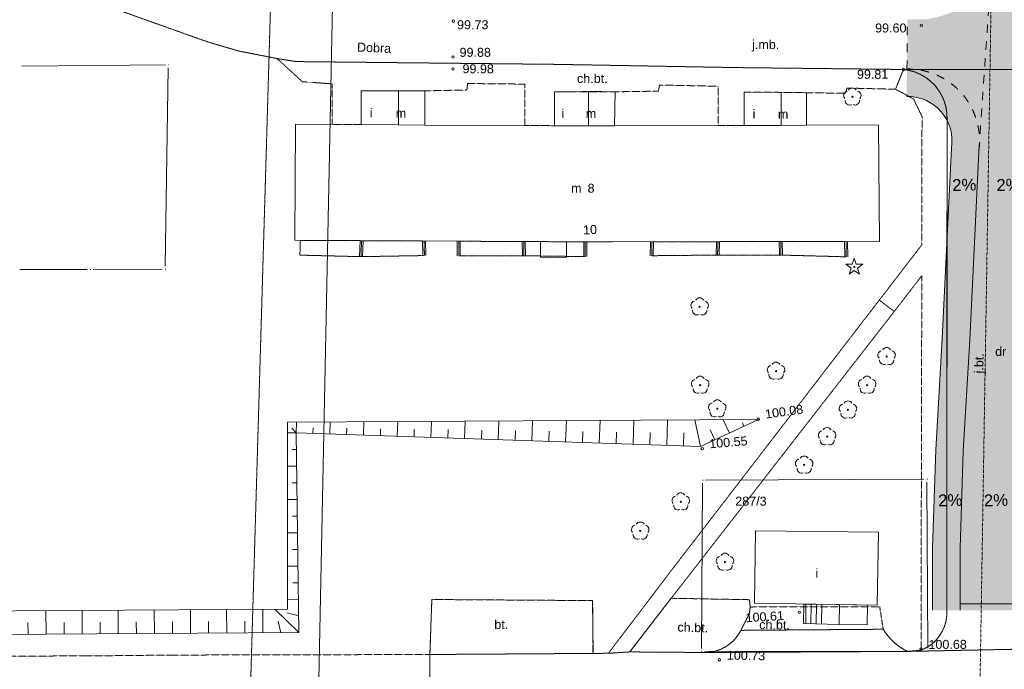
# Model space of a CAD drawing. Header units: millimetres. Extents: x 7098408 to 7789344, y 5351952 to 5979042.
# Tile 12 of 33: x 7412825 to 7495146, y 5730366 to 5784657. Entities that reach past the tile are written whole.
import ezdxf

# ---------------------------------------------------------------- set-up
doc = ezdxf.new("R2010")
doc.units = ezdxf.units.MM
doc.header["$MEASUREMENT"] = 0
for name, pattern in [('4002', [2, 1, -1]), ('4003', [3, 2, -1]), ('4004', [4, 3, -1]), ('Przerywana krótka', [1411.111111, 705.555556, -705.555556])]:
    doc.linetypes.add(name, pattern=pattern)
for name, color, linetype, lineweight, true_color in [('Budynki_Nr_pióra__102', 7, 'Continuous', 5, 0xcccccc), ('Drogi_Nr_pióra__102', 7, 'Continuous', 5, 0xcccccc), ('Dzialki_Nr_pióra__102', 7, 'Continuous', 5, 0xcccccc), ('Elementy_budynkow_Nr_pióra__102', 7, 'Continuous', 5, 0xcccccc), ('Ewidencja_drog_Nr_pióra__102', 7, 'Continuous', 5, 0xcccccc), ('Nowe_Wypełnienia PZT_Nr_pióra__102', 7, 'Continuous', 5, 0xcccccc), ('Nowe_Wypełnienia PZT_Nr_pióra__117', 7, 'Continuous', 15, 0xfffa8c), ('Nowe_Wypełnienia PZT_Nr_pióra__99', 7, 'Continuous', 0, 0xaad2ff), ('Roslinnosc_Nr_pióra__102', 7, 'Continuous', 5, 0xcccccc), ('Rzezba_Nr_pióra__102', 7, 'Continuous', 5, 0xcccccc), ('SYSTEM_Nr_pióra__102', 7, 'Continuous', 5, 0xcccccc), ('Uzytki_Nr_pióra__102', 7, 'Continuous', 5, 0xcccccc)]:
    doc.layers.add(name, color=color, linetype=linetype, lineweight=lineweight, true_color=true_color)
for name, color, linetype, lineweight in [('Nowe_Droga projektowana_Nr_pióra__7', 7, 'Continuous', 13), ('Nowe_Wymiarowanie PZT_Nr_pióra__1', 7, 'Continuous', 13), ('Nowe_Wypełnienia PZT_Nr_pióra__1', 7, 'Continuous', 13), ('Nowe_Wypełnienia PZT_Nr_pióra__60', 230, 'Continuous', 13)]:
    doc.layers.add(name, color=color, linetype=linetype, lineweight=lineweight)
doc.styles.add('STYL_AUTOMATYCZNY_1', font='arial.ttf')
doc.styles.add('STYL_AUTOMATYCZNY_2', font='arial.ttf')

msp = doc.modelspace()

# ---------------------------------------------------------------- hatches: boundary and pattern name
at = {"layer": 'Nowe_Wypełnienia PZT_Nr_pióra__1', "linetype": 'Continuous', "lineweight": 13}
for points in [[(7490499.09, 5769262.98), (7492796.45, 5769152.82), (7490533.26, 5769975.65)], [(7492796.45, 5769152.82), (7497790.71, 5768913.34), (7492830.62, 5769865.49)], [(7489222.57, 5742807.29), (7491523.73, 5742807.29), (7489246.64, 5743566.14)], [(7491523.73, 5742807.29), (7496288.18, 5742772.58), (7491547.79, 5743566.14)]]:
    msp.add_hatch(color=7, dxfattribs=at).paths.add_polyline_path(points)
at = {"layer": 'Nowe_Wypełnienia PZT_Nr_pióra__102', "linetype": 'Continuous', "lineweight": 0, "true_color": 0x333333}
msp.add_hatch(color=250, dxfattribs=at).paths.add_polyline_path([(7491450.47, 5735304.29), (7491450.47, 5735844.25), (7495907.14, 5735844.25), (7495907.14, 5735304.29)])
at = {"layer": 'Nowe_Wypełnienia PZT_Nr_pióra__117', "linetype": 'Continuous', "lineweight": 0, "true_color": 0x3f3e23}
msp.add_hatch(color=49, dxfattribs=at).paths.add_polyline_path([(7486986.14, 5778341.77), (7487178.8, 5778237.86, -0.272157), (7490357.06, 5776247.3, -0.16358059), (7490722.3, 5773917.86), (7490353.91, 5766235.45), (7489960.09, 5758022.68), (7489409.68, 5748708.2), (7489150.47, 5740533.13), (7489150.47, 5735304.29), (7490344.19, 5735304.29), (7491450.47, 5735304.29), (7491450.47, 5740496.67), (7491707.53, 5748603.9), (7492256.84, 5757899.76), (7493010.58, 5773618.41), (7493074.86, 5774539.32, 0.37910492), (7487801.1, 5780495.2), (7487005.34, 5780495.86), (7487004.94, 5780450.09)])
at = {"layer": 'Nowe_Wypełnienia PZT_Nr_pióra__60', "linetype": 'Continuous', "lineweight": 0, "true_color": 0x3f0020}
msp.add_hatch(color=238, dxfattribs=at).paths.add_polyline_path([(7487005.73, 5780538.92, -0.03322731), (7487801.1, 5780495.2, -0.37910492), (7493074.86, 5774539.32), (7493490.26, 5780490.5), (7494044.54, 5788431.28), (7494087.46, 5789046.12), (7494097.7, 5789677.03, -0.18425565), (7491898.13, 5786009.06, -0.04545255), (7490984.78, 5785416.71), (7490806.44, 5785301.04), (7490656.58, 5785256.52, -0.06750891), (7489110.52, 5784797.14), (7488714.73, 5784679.53), (7487042.78, 5784694.7)])
at = {"layer": 'Nowe_Wypełnienia PZT_Nr_pióra__99', "linetype": 'Continuous', "lineweight": 0, "true_color": 0x2a343f}
msp.add_hatch(color=159, dxfattribs=at).paths.add_polyline_path([(7507513.92, 5802146.24), (7506475.51, 5802130.65, 0.42687488), (7499627.89, 5796614.24), (7497980.82, 5772878.05), (7497249.13, 5757619.16, 0.16888127), (7498386.42, 5753372.15), (7503950.47, 5747804.29), (7503950.47, 5735844.25), (7491450.47, 5735844.25), (7491450.47, 5740496.67), (7491707.53, 5748603.9), (7492256.84, 5757899.76), (7493010.58, 5773618.41), (7494463.24, 5794429.7), (7494471.2, 5815519.59), (7494471.2, 5826669.73), (7499471.2, 5834494.94), (7499471.2, 5823560.7), (7499471.2, 5812960.7), (7499471.2, 5812564.65, 0.41851999), (7506201.95, 5807143.6), (7507519.89, 5807146.24), (7556981.14, 5807094.92, 0.05382992), (7558361.62, 5807340.95), (7562741.96, 5808642.51), (7575169.49, 5808761.37), (7575169.49, 5796258.48), (7562751.2, 5796322.56), (7558543.29, 5800346.89, 0.18578386), (7554930.59, 5802089.66)])

# ---------------------------------------------------------------- linework, layer by layer
at = {"layer": 'Budynki_Nr_pióra__102', "color": 254, "linetype": 'Continuous', "lineweight": 5, "true_color": 0xcccccc, "flags": 128}
for points in [[(7444504.47, 5778708.64), (7446695.27, 5778708.64), (7446696.27, 5775847.29), (7457534.16, 5775798.25), (7457533.16, 5778640.58), (7459274.59, 5778640.58), (7460375.49, 5778691.62), (7462607.32, 5778631.57), (7462557.28, 5775799.25), (7473405.17, 5775821.27), (7473405.17, 5778613.56), (7476486.7, 5778583.53), (7478618.45, 5778553.51), (7478618.45, 5775852.29), (7484623.37, 5775883.32), (7484704.44, 5766125.32), (7462389.14, 5766092.29), (7459096.44, 5766092.29), (7435830.36, 5766218.4), (7435878.4, 5775925.35), (7441371.91, 5775896.33), (7441381.91, 5778718.65)], [(7484628.38, 5741828.4), (7484519.29, 5735723.39), (7474251.87, 5735882.52), (7474330.93, 5741936.48)]]:
    msp.add_lwpolyline(points, close=True, dxfattribs=at)
at = {"layer": 'Budynki_Nr_pióra__102', "color": 254, "linetype": '4003', "lineweight": 5, "true_color": 0xcccccc, "flags": 128}
for points in [[(7436288.74, 5766215.39), (7441404.93, 5766188.37), (7441367.9, 5764852.27), (7436252.71, 5764979.38)], [(7441404.93, 5766188.37), (7446630.22, 5766160.35), (7446667.25, 5764945.35), (7441367.9, 5764852.27)], [(7449535.6, 5766143.33), (7454963.05, 5766114.31), (7454981.06, 5764928.34), (7449535.6, 5764927.34)], [(7454963.05, 5766114.31), (7460115.27, 5766092.29), (7460115.27, 5764855.28), (7454981.06, 5764928.34)], [(7465687.84, 5766097.3), (7471206.37, 5766105.3), (7471169.34, 5764985.38), (7465669.83, 5764930.34)], [(7471206.37, 5766105.3), (7476449.67, 5766113.31), (7476467.68, 5764985.38), (7471169.34, 5764985.38)], [(7476449.67, 5766113.31), (7481913.15, 5766121.32), (7481931.16, 5764840.27), (7476467.68, 5764985.38)]]:
    msp.add_lwpolyline(points, close=True, dxfattribs=at)
at = {"layer": 'Drogi_Nr_pióra__102', "color": 254, "linetype": '4003', "lineweight": 5, "true_color": 0xcccccc}
for p, q in [((7428577.41, 5782787.98), (7414326.73, 5787862.14)), ((7431165.54, 5782032.36), (7428577.41, 5782787.98)), ((7434348.15, 5781408.85), (7431165.54, 5782032.36)), ((7435957.47, 5781155.64), (7434348.15, 5781408.85)), ((7457567.19, 5780925.45), (7435957.47, 5781155.64)), ((7472868.73, 5780652.23), (7457567.19, 5780925.45)), ((7486614.01, 5780497.23), (7472868.73, 5780652.23)), ((7496401.03, 5780488.1), (7486714.09, 5780496.1)), ((7487207.49, 5780418.04), (7486714.09, 5780496.1)), ((7486714.09, 5780496.1), (7496401.03, 5780488.1)), ((7487687.88, 5780278.92), (7487207.49, 5780418.04)), ((7488147.26, 5780080.76), (7487687.88, 5780278.92)), ((7488578.61, 5779828.56), (7488147.26, 5780080.76)), ((7488975.94, 5779523.31), (7488578.61, 5779828.56)), ((7489331.23, 5779172.02), (7488975.94, 5779523.31)), ((7489705.54, 5778685.62), (7489331.23, 5779172.02)), ((7489951.74, 5778250.26), (7489705.54, 5778685.62)), ((7490143.9, 5777787.88), (7489951.74, 5778250.26)), ((7490276.01, 5777305.49), (7490143.9, 5777787.88)), ((7490348.07, 5776811.08), (7490276.01, 5777305.49)), ((7490357.07, 5776293.66), (7490348.07, 5776811.08)), ((7490344.06, 5734913.73), (7490357.07, 5776293.66)), ((7490277.01, 5734418.32), (7490344.06, 5734913.73)), ((7473121.94, 5733620.66), (7485020.7, 5733712.74)), ((7485020.7, 5733712.74), (7485302.93, 5733299.4)), ((7489928.72, 5733483.55), (7490137.89, 5733937.93)), ((7490137.89, 5733937.93), (7490277.01, 5734418.32)), ((7472498.43, 5732756.96), (7472824.7, 5733136.27)), ((7472824.7, 5733136.27), (7473090.91, 5733559.61)), ((7473090.91, 5733559.61), (7473121.94, 5733620.66)), ((7485302.93, 5733299.4), (7485611.18, 5732932.1)), ((7485611.18, 5732932.1), (7485969.48, 5732583.81)), ((7489416.3, 5732785.98), (7489733.56, 5733172.3)), ((7489733.56, 5733172.3), (7489928.72, 5733483.55)), ((7470883.1, 5731849.21), (7471359.5, 5732001.34)), ((7471359.5, 5732001.34), (7471807.86, 5732222.52)), ((7471807.86, 5732222.52), (7472121.12, 5732429.69)), ((7472121.12, 5732429.69), (7472498.43, 5732756.96)), ((7485969.48, 5732583.81), (7486361.8, 5732272.56)), ((7486361.8, 5732272.56), (7486783.14, 5732003.34)), ((7486783.14, 5732003.34), (7487052.36, 5731861.22)), ((7487052.36, 5731861.22), (7498169.48, 5732083.4)), ((7498169.48, 5732083.4), (7487052.36, 5731861.22)), ((7488173.28, 5731961.3), (7488628.66, 5732174.48)), ((7488628.66, 5732174.48), (7489045, 5732450.71)), ((7489045, 5732450.71), (7489416.3, 5732785.98)), ((7447120.62, 5731602.01), (7462042.86, 5731703.09)), ((7447120.62, 5729087.95), (7447120.62, 5731602.01)), ((7462042.86, 5731703.09), (7463825.32, 5731818.19)), ((7463825.32, 5731818.19), (7470389.7, 5731769.15)), ((7487052.36, 5731861.22), (7470389.7, 5731769.15)), ((7470389.7, 5731769.15), (7487052.36, 5731861.22)), ((7470389.7, 5731769.15), (7470883.1, 5731849.21)), ((7487052.36, 5731861.22), (7488173.28, 5731961.3))]:
    msp.add_line(p, q, dxfattribs=at)
at = {"layer": 'Drogi_Nr_pióra__102', "color": 254, "linetype": '4004', "lineweight": 5, "true_color": 0xcccccc}
for p, q in [((7436447.87, 5779475.27), (7434348.15, 5781408.85)), ((7434348.15, 5781408.85), (7435957.47, 5781155.64)), ((7435957.47, 5781155.64), (7457567.19, 5780925.45)), ((7457567.19, 5780925.45), (7472868.73, 5780652.23)), ((7472868.73, 5780652.23), (7486714.09, 5780496.1)), ((7486714.09, 5780496.1), (7486053.54, 5778844.75)), ((7486053.54, 5778844.75), (7486714.09, 5780496.1)), ((7486714.09, 5780496.1), (7487207.49, 5780418.04)), ((7487207.49, 5780418.04), (7487687.88, 5780278.92)), ((7487687.88, 5780278.92), (7488147.26, 5780080.76)), ((7488147.26, 5780080.76), (7488578.61, 5779828.56)), ((7488578.61, 5779828.56), (7488975.94, 5779523.31)), ((7438939.91, 5779296.12), (7436447.87, 5779475.27)), ((7438940.91, 5775909.34), (7438939.91, 5779296.12)), ((7450268.2, 5779323.14), (7450216.16, 5778783.7)), ((7455071.14, 5779273.1), (7450268.2, 5779323.14)), ((7455072.14, 5775809.26), (7455071.14, 5779273.1)), ((7466321.36, 5779197.04), (7466218.28, 5778683.62)), ((7471228.39, 5779094.95), (7466321.36, 5779197.04)), ((7471228.39, 5775816.27), (7471228.39, 5779094.95)), ((7481991.21, 5778942.83), (7481862.11, 5778506.47)), ((7486053.54, 5778844.75), (7481991.21, 5778942.83)), ((7488975.94, 5779523.31), (7489331.23, 5779172.02)), ((7489331.23, 5779172.02), (7489705.54, 5778685.62)), ((7441381.91, 5778718.65), (7441371.91, 5775896.33)), ((7446695.27, 5778708.64), (7441381.91, 5778718.65)), ((7450216.16, 5778783.7), (7446695.27, 5778708.64)), ((7462607.32, 5778631.57), (7457533.16, 5778640.58)), ((7457533.16, 5778640.58), (7457534.16, 5775798.25)), ((7466218.28, 5778683.62), (7462607.32, 5778631.57)), ((7476486.7, 5778583.53), (7473405.17, 5778613.56)), ((7473405.17, 5778613.56), (7473405.17, 5775821.27)), ((7478618.45, 5778553.51), (7476486.7, 5778583.53)), ((7481862.11, 5778506.47), (7478618.45, 5778553.51)), ((7487554.78, 5778035.08), (7486053.54, 5778844.75)), ((7489705.54, 5778685.62), (7489951.74, 5778250.26)), ((7489951.74, 5778250.26), (7490143.9, 5777787.88)), ((7488265.36, 5776563.88), (7487554.78, 5778035.08)), ((7490143.9, 5777787.88), (7490276.01, 5777305.49)), ((7490276.01, 5777305.49), (7490348.07, 5776811.08)), ((7488257.35, 5765846.09), (7488265.36, 5776563.88)), ((7490348.07, 5776811.08), (7490357.07, 5776293.66)), ((7441371.91, 5775896.33), (7438940.91, 5775909.34)), ((7457534.16, 5775798.25), (7455072.14, 5775809.26)), ((7473405.17, 5775821.27), (7471228.39, 5775816.27)), ((7490357.07, 5776293.66), (7490344.06, 5734913.73)), ((7484695.43, 5761222.3), (7488257.35, 5765846.09)), ((7488247.34, 5763263.97), (7485946.46, 5760271.52)), ((7488182.29, 5732051.38), (7488247.34, 5763263.97)), ((7467678.48, 5739110.17), (7484695.43, 5761222.3)), ((7485946.46, 5760271.52), (7484695.43, 5761222.3)), ((7484695.43, 5761222.3), (7485946.46, 5760271.52)), ((7485946.46, 5760271.52), (7480047.62, 5752697.31)), ((7480047.62, 5752697.31), (7467297.16, 5736301.86)), ((7462042.86, 5731703.09), (7467678.48, 5739110.17)), ((7463825.32, 5731818.19), (7467297.16, 5736301.86)), ((7467297.16, 5736301.86), (7463825.32, 5731818.19)), ((7467297.16, 5736301.86), (7473841.53, 5736182.77)), ((7473841.53, 5736182.77), (7473901.58, 5735572.27)), ((7473901.58, 5735572.27), (7473832.52, 5735021.81)), ((7473832.52, 5735021.81), (7473901.58, 5735572.27)), ((7473901.58, 5735572.27), (7484729.46, 5735593.28)), ((7484729.46, 5735593.28), (7485020.7, 5733712.74)), ((7473832.52, 5735021.81), (7473121.94, 5733620.66)), ((7473121.94, 5733620.66), (7473832.52, 5735021.81)), ((7490344.06, 5734913.73), (7490277.01, 5734418.32)), ((7485020.7, 5733712.74), (7473121.94, 5733620.66)), ((7490137.89, 5733937.93), (7489928.72, 5733483.55)), ((7490277.01, 5734418.32), (7490137.89, 5733937.93)), ((7472824.7, 5733136.27), (7472498.43, 5732756.96)), ((7473090.91, 5733559.61), (7472824.7, 5733136.27)), ((7473121.94, 5733620.66), (7473090.91, 5733559.61)), ((7489733.56, 5733172.3), (7489416.3, 5732785.98)), ((7489928.72, 5733483.55), (7489733.56, 5733172.3)), ((7471359.5, 5732001.34), (7470883.1, 5731849.21)), ((7471807.86, 5732222.52), (7471359.5, 5732001.34)), ((7472121.12, 5732429.69), (7471807.86, 5732222.52)), ((7472498.43, 5732756.96), (7472121.12, 5732429.69)), ((7488628.66, 5732174.48), (7488173.28, 5731961.3)), ((7488173.28, 5731961.3), (7488182.29, 5732051.38)), ((7489045, 5732450.71), (7488628.66, 5732174.48)), ((7489416.3, 5732785.98), (7489045, 5732450.71)), ((7392544.87, 5731446.88), (7418202.91, 5731480.91)), ((7418202.91, 5731480.91), (7425596.97, 5731554.97)), ((7425596.97, 5731554.97), (7447120.62, 5731602.01)), ((7447120.62, 5731602.01), (7447120.62, 5729087.95)), ((7463825.32, 5731818.19), (7462042.86, 5731703.09)), ((7470389.7, 5731769.15), (7463825.32, 5731818.19)), ((7470883.1, 5731849.21), (7470389.7, 5731769.15))]:
    msp.add_line(p, q, dxfattribs=at)
at = {"layer": 'Drogi_Nr_pióra__102', "color": 254, "linetype": 'Continuous', "lineweight": 5, "true_color": 0xcccccc}
for p, q in [((7457567.19, 5780925.45), (7435957.47, 5781155.64)), ((7472868.73, 5780652.23), (7457567.19, 5780925.45)), ((7472868.73, 5780652.23), (7486714.09, 5780496.1)), ((7486614.01, 5780497.23), (7472868.73, 5780652.23)), ((7487207.49, 5780418.04), (7486714.09, 5780496.1)), ((7487687.88, 5780278.92), (7487207.49, 5780418.04)), ((7488147.26, 5780080.76), (7487687.88, 5780278.92)), ((7488578.61, 5779828.56), (7488147.26, 5780080.76)), ((7488975.94, 5779523.31), (7488578.61, 5779828.56)), ((7489331.23, 5779172.02), (7488975.94, 5779523.31)), ((7489705.54, 5778685.62), (7489331.23, 5779172.02)), ((7489951.74, 5778250.26), (7489705.54, 5778685.62)), ((7490143.9, 5777787.88), (7489951.74, 5778250.26)), ((7490276.01, 5777305.49), (7490143.9, 5777787.88)), ((7490348.07, 5776811.08), (7490276.01, 5777305.49)), ((7490357.07, 5776293.66), (7490348.07, 5776811.08)), ((7490344.06, 5734913.73), (7490357.07, 5776293.66)), ((7447120.62, 5731602.01), (7447284.75, 5736198.78)), ((7447284.75, 5736198.78), (7460727.78, 5736108.71)), ((7460727.78, 5736108.71), (7460758.8, 5731694.09)), ((7463825.32, 5731818.19), (7467297.16, 5736301.86)), ((7467297.16, 5736301.86), (7473841.53, 5736182.77)), ((7473841.53, 5736182.77), (7473901.58, 5735572.27)), ((7473901.58, 5735572.27), (7473832.52, 5735021.81)), ((7473832.52, 5735021.81), (7473121.94, 5733620.66)), ((7490277.01, 5734418.32), (7490344.06, 5734913.73)), ((7485020.7, 5733712.74), (7485302.93, 5733299.4)), ((7489928.72, 5733483.55), (7490137.89, 5733937.93)), ((7490137.89, 5733937.93), (7490277.01, 5734418.32)), ((7472824.7, 5733136.27), (7472498.43, 5732756.96)), ((7473090.91, 5733559.61), (7472824.7, 5733136.27)), ((7473121.94, 5733620.66), (7473090.91, 5733559.61)), ((7485302.93, 5733299.4), (7485611.18, 5732932.1)), ((7485611.18, 5732932.1), (7485969.48, 5732583.81)), ((7489416.3, 5732785.98), (7489733.56, 5733172.3)), ((7489733.56, 5733172.3), (7489928.72, 5733483.55)), ((7471359.5, 5732001.34), (7470883.1, 5731849.21)), ((7471807.86, 5732222.52), (7471359.5, 5732001.34)), ((7472121.12, 5732429.69), (7471807.86, 5732222.52)), ((7472498.43, 5732756.96), (7472121.12, 5732429.69)), ((7485969.48, 5732583.81), (7486361.8, 5732272.56)), ((7486361.8, 5732272.56), (7486783.14, 5732003.34)), ((7486783.14, 5732003.34), (7487052.36, 5731861.22)), ((7488173.28, 5731961.3), (7488628.66, 5732174.48)), ((7488628.66, 5732174.48), (7489045, 5732450.71)), ((7489045, 5732450.71), (7489416.3, 5732785.98)), ((7460758.8, 5731694.09), (7447120.62, 5731602.01)), ((7447120.62, 5729087.95), (7447120.62, 5731602.01)), ((7460758.8, 5731694.09), (7462042.86, 5731703.09)), ((7462042.86, 5731703.09), (7463825.32, 5731818.19)), ((7463825.32, 5731818.19), (7470389.7, 5731769.15)), ((7470389.7, 5731769.15), (7463825.32, 5731818.19)), ((7470883.1, 5731849.21), (7470389.7, 5731769.15)), ((7487052.36, 5731861.22), (7488173.28, 5731961.3))]:
    msp.add_line(p, q, dxfattribs=at)
at = {"layer": 'Dzialki_Nr_pióra__102', "color": 254, "linetype": 'Continuous', "lineweight": 5, "true_color": 0xcccccc}
for p, q in [((7425005.48, 5780887.42), (7413015.65, 5780781.34)), ((7424989.47, 5764065.63), (7425251.69, 5780639.22)), ((7412835.51, 5763766.38), (7418480.13, 5763784.4)), ((7418980.54, 5763786.4), (7424735.26, 5763814.42)), ((7470162.51, 5746161.95), (7488427.49, 5746250.02)), ((7488427.49, 5746250.02), (7470162.51, 5746161.95)), ((7488678.7, 5746000.82), (7488756.76, 5732119.43)), ((7488756.76, 5732119.43), (7488678.7, 5746000.82)), ((7469833.24, 5732099.42), (7469911.31, 5745910.74)), ((7469911.31, 5745910.74), (7469833.24, 5732099.42)), ((7488507.56, 5731869.23), (7470082.45, 5731849.21)), ((7470082.45, 5731849.21), (7488507.56, 5731869.23))]:
    msp.add_line(p, q, dxfattribs=at)
at = {"layer": 'Elementy_budynkow_Nr_pióra__102', "color": 254, "linetype": 'Continuous', "lineweight": 5, "true_color": 0xcccccc}
for p, q in [((7441279.83, 5766191.37), (7441242.8, 5764855.28)), ((7441530.03, 5766185.37), (7441493, 5764849.27)), ((7446505.11, 5766156.34), (7446542.14, 5764941.35)), ((7446755.32, 5766164.35), (7446792.35, 5764949.35)), ((7449410.5, 5766143.33), (7449410.5, 5764927.34)), ((7449660.7, 5766143.33), (7449660.7, 5764927.34)), ((7454837.95, 5766112.31), (7454855.96, 5764926.34)), ((7455088.15, 5766116.31), (7455106.17, 5764930.34)), ((7459990.17, 5766092.29), (7459990.17, 5764855.28)), ((7460240.38, 5766092.29), (7460240.38, 5764855.28)), ((7465562.74, 5766099.3), (7465544.73, 5764932.34)), ((7465812.95, 5766095.29), (7465794.93, 5764928.34)), ((7471081.27, 5766109.31), (7471044.24, 5764989.39)), ((7471331.47, 5766101.3), (7471294.44, 5764981.38)), ((7476324.57, 5766111.31), (7476342.58, 5764983.38)), ((7476574.77, 5766115.31), (7476592.79, 5764987.39)), ((7481788.05, 5766119.31), (7481806.06, 5764838.26)), ((7482038.25, 5766123.32), (7482056.27, 5764842.27)), ((7478558.4, 5735810.46), (7478543.39, 5734178.12)), ((7478998.76, 5735804.46), (7478983.75, 5734167.11)), ((7479439.12, 5735798.45), (7479424.11, 5734157.1)), ((7479879.48, 5735793.45), (7479864.47, 5734147.1))]:
    msp.add_line(p, q, dxfattribs=at)
at = {"layer": 'Elementy_budynkow_Nr_pióra__102', "color": 254, "linetype": 'Continuous', "lineweight": 5, "true_color": 0xcccccc, "flags": 128}
for points in [[(7444504.47, 5778708.64), (7444504.47, 5775876.31), (7441371.91, 5775896.33), (7441381.91, 5778718.65)], [(7446695.27, 5778708.64), (7446696.27, 5775847.29), (7444504.47, 5775876.31), (7444504.47, 5778708.64)], [(7460375.49, 5778691.62), (7460375.49, 5775799.25), (7459234.55, 5775799.25), (7457534.16, 5775798.25), (7457533.16, 5778640.58), (7459274.59, 5778640.58)], [(7462607.32, 5778631.57), (7462557.28, 5775799.25), (7460375.49, 5775799.25), (7460375.49, 5778691.62)], [(7476486.7, 5778583.53), (7476487.7, 5775821.27), (7473405.17, 5775821.27), (7473405.17, 5778613.56)], [(7478618.45, 5778553.51), (7478618.45, 5775852.29), (7476487.7, 5775821.27), (7476486.7, 5778583.53)], [(7484623.37, 5775883.32), (7484704.44, 5766125.32), (7462389.14, 5766092.29), (7459096.44, 5766092.29), (7435830.36, 5766218.4), (7435878.4, 5775925.35), (7441371.91, 5775896.33), (7444504.47, 5775876.31), (7446696.27, 5775847.29), (7457534.16, 5775798.25), (7459234.55, 5775799.25), (7460375.49, 5775799.25), (7462557.28, 5775799.25), (7473405.17, 5775821.27), (7476487.7, 5775821.27), (7478618.45, 5775852.29)], [(7456375.21, 5766106.3), (7458542.99, 5766094.29), (7458535.98, 5764788.22), (7456368.2, 5764800.23)], [(7478395.26, 5735812.46), (7481377.71, 5735773.43), (7481337.68, 5734112.07), (7478365.24, 5734182.13)], [(7481377.71, 5735773.43), (7483708.62, 5735733.4), (7483679.6, 5734082.04), (7481337.68, 5734112.07)]]:
    msp.add_lwpolyline(points, close=True, dxfattribs=at)
at = {"layer": 'Ewidencja_drog_Nr_pióra__102', "color": 254, "linetype": '4004', "lineweight": 5, "true_color": 0xcccccc, "flags": 128}
msp.add_lwpolyline([(7447120.62, 5731602.01), (7447284.75, 5736198.78), (7460727.78, 5736108.71), (7460758.8, 5731694.09)], close=True, dxfattribs=at)
at = {"layer": 'Nowe_Droga projektowana_Nr_pióra__7', "color": 7, "linetype": 'Przerywana krótka', "lineweight": 13}
for p, q in [((7493016.68, 5773705.76), (7494233.22, 5791134.38)), ((7487005.73, 5780538.92), (7487043.15, 5784736.11))]:
    msp.add_line(p, q, dxfattribs=at)
at = {"layer": 'Nowe_Droga projektowana_Nr_pióra__7', "color": 7, "linetype": 'Continuous', "lineweight": 13}
msp.add_line((7503950.47, 5735844.25), (7491450.47, 5735844.25), dxfattribs=at)
for points in [[(7491186.04, 5780510.14), (7491184.8, 5780492.41)], [(7490722.3, 5773917.86), (7489960.09, 5758022.68)], [(7493016.68, 5773705.76), (7493010.58, 5773618.41), (7492256.84, 5757899.76)], [(7489150.47, 5735304.29), (7489150.47, 5740533.13), (7489409.68, 5748708.2), (7489960.09, 5758022.68)], [(7491450.47, 5735304.29), (7491450.47, 5740496.67), (7491707.53, 5748603.9), (7492256.84, 5757899.76)]]:
    msp.add_lwpolyline(points, dxfattribs=at)
at = {"layer": 'Nowe_Droga projektowana_Nr_pióra__7', "color": 7, "linetype": 'Przerywana krótka', "lineweight": 13}
msp.add_arc((7487074.86, 5774539.32), 6000, 352.0142874, 90.6601942, dxfattribs=at)
at = {"layer": 'Nowe_Droga projektowana_Nr_pióra__7', "color": 7, "linetype": 'Continuous', "lineweight": 13}
msp.add_arc((7487074.86, 5774539.32), 3700, 350.3306139, 91.3883182, dxfattribs=at)
at = {"layer": 'Roslinnosc_Nr_pióra__102', "color": 254, "linetype": 'Continuous', "lineweight": 5, "true_color": 0xcccccc}
for p, q in [((7482438.58, 5764218.76), (7481888.13, 5764218.76)), ((7481888.13, 5764218.76), (7482328.49, 5763898.49)), ((7482603.72, 5764734.18), (7482438.58, 5764218.76)), ((7482768.85, 5764218.76), (7482603.72, 5764734.18)), ((7483319.3, 5764218.76), (7482768.85, 5764218.76)), ((7482878.94, 5763898.49), (7483319.3, 5764218.76)), ((7482328.49, 5763898.49), (7482163.35, 5763378.07)), ((7482163.35, 5763378.07), (7482603.72, 5763698.33)), ((7482603.72, 5763698.33), (7483044.08, 5763378.07)), ((7483044.08, 5763378.07), (7482878.94, 5763898.49))]:
    msp.add_line(p, q, dxfattribs=at)
for centre in [(7482441.58, 5778204.22), (7482603.72, 5763983.56), (7469675.11, 5760659.84), (7485306.93, 5756509.43), (7476060.35, 5755286.43), (7469716.15, 5754114.47), (7483675.59, 5754116.47), (7471147.32, 5752143.85), (7482075.28, 5752044.77), (7480333.85, 5749812.94), (7478413.28, 5747441), (7468096.82, 5744367.48), (7464704.04, 5741925.47), (7471789.85, 5739324.34)]:
    msp.add_circle(centre, 50.04, dxfattribs=at)
for centre, start, end in [((7482441.58, 5778579.53), 30.1900001, 149.77), ((7482086.29, 5778319.32), 102.5, 221.7500002), ((7482796.87, 5778319.32), 318.3, 77.4899998), ((7482221.4, 5777898.97), 174.3299999, 293.4499999), ((7482661.76, 5777898.97), 246.2399999, 5.74), ((7469319.82, 5760774.93), 102.4999999, 221.7500002), ((7469675.11, 5761035.14), 30.1900002, 149.7699999), ((7470030.41, 5760774.93), 318.3, 77.4899999), ((7469454.93, 5760354.59), 174.3300001, 293.4499998), ((7469895.29, 5760354.59), 246.24, 5.7399999), ((7484951.64, 5756624.53), 102.5000001, 221.75), ((7485306.93, 5756884.74), 30.19, 149.7700001), ((7485662.22, 5756624.53), 318.2999999, 77.4899999), ((7476060.35, 5755661.74), 30.1900001, 149.77), ((7485086.75, 5756204.18), 174.33, 293.4499998), ((7485527.11, 5756204.18), 246.2399999, 5.74), ((7475705.06, 5755401.53), 102.5, 221.7500002), ((7476415.64, 5755401.53), 318.3000002, 77.4899998), ((7469360.86, 5754229.56), 102.4999999, 221.7500002), ((7469716.15, 5754489.78), 30.1900002, 149.7699999), ((7470071.44, 5754229.56), 318.3, 77.4899999), ((7475840.17, 5754981.18), 174.33, 293.45), ((7476280.53, 5754981.18), 246.2399999, 5.74), ((7483320.3, 5754231.57), 102.5, 221.7500001), ((7483675.59, 5754491.78), 30.19, 149.7700001), ((7484030.89, 5754231.57), 318.3000001, 77.4899999), ((7469495.97, 5753809.22), 174.33, 293.4499998), ((7469936.33, 5753809.22), 246.24, 5.7399999), ((7483455.41, 5753811.22), 174.33, 293.45), ((7483895.77, 5753811.22), 246.24, 5.7399999), ((7470792.03, 5752258.95), 102.4999999, 221.7500002), ((7471147.32, 5752519.16), 30.1900002, 149.7699999), ((7471502.61, 5752258.95), 318.3, 77.4899998), ((7482075.28, 5752420.08), 30.19, 149.7699999), ((7470927.14, 5751838.6), 174.33, 293.4499998), ((7471367.5, 5751838.6), 246.2399999, 5.74), ((7481719.99, 5752159.87), 102.4999999, 221.7500002), ((7481855.1, 5751739.52), 174.3300002, 293.4499999), ((7482295.46, 5751739.52), 246.2400001, 5.7399999), ((7482430.57, 5752159.87), 318.3, 77.49), ((7479978.56, 5749928.04), 102.5000001, 221.75), ((7480333.85, 5750188.25), 30.1899999, 149.7700002), ((7480689.15, 5749928.04), 318.3, 77.4899999), ((7480113.67, 5749507.69), 174.3299999, 293.45), ((7480554.03, 5749507.69), 246.2399999, 5.74), ((7478057.99, 5747556.09), 102.5, 221.7500002), ((7478413.28, 5747816.31), 30.1900001, 149.77), ((7478768.57, 5747556.09), 318.3, 77.4899998), ((7478193.1, 5747135.75), 174.3299999, 293.4499999), ((7478633.46, 5747135.75), 246.24, 5.74), ((7467741.53, 5744482.57), 102.4999999, 221.7500002), ((7468096.82, 5744742.79), 30.1900002, 149.7699999), ((7468452.11, 5744482.57), 318.3000001, 77.4899999), ((7467876.64, 5744062.23), 174.3300001, 293.4499999), ((7468317, 5744062.23), 246.24, 5.7399999), ((7464348.75, 5742040.57), 102.4999999, 221.7500002), ((7464704.04, 5742300.78), 30.1900002, 149.7699999), ((7465059.33, 5742040.57), 318.3000002, 77.4899998), ((7464483.86, 5741620.22), 174.3300001, 293.4499999), ((7464924.22, 5741620.22), 246.24, 5.74), ((7471434.56, 5739439.44), 102.4999999, 221.75), ((7471789.85, 5739699.65), 30.1899999, 149.7700002), ((7472145.14, 5739439.44), 318.3000001, 77.4899999), ((7471569.67, 5739019.09), 174.33, 293.4500001), ((7472010.03, 5739019.09), 246.24, 5.74)]:
    msp.add_arc(centre, 375.31, start, end, dxfattribs=at)
at = {"layer": 'Rzezba_Nr_pióra__102', "color": 254, "linetype": 'Continuous', "lineweight": 5, "true_color": 0xcccccc}
for p, q in [((7435937.45, 5750135.21), (7435967.47, 5751012.93)), ((7438753.76, 5750039.13), (7438787.79, 5751029.94)), ((7441571.07, 5749943.05), (7441608.1, 5751046.95)), ((7444387.38, 5749846.97), (7444428.41, 5751063.97)), ((7447203.69, 5749750.89), (7447248.72, 5751080.98)), ((7450020, 5749654.81), (7450069.04, 5751097)), ((7452837.31, 5749558.73), (7452890.35, 5751114.01)), ((7455653.62, 5749462.66), (7455710.66, 5751131.02)), ((7458469.93, 5749366.58), (7458530.98, 5751148.04)), ((7461286.23, 5749270.5), (7461351.29, 5751164.05)), ((7464103.55, 5749174.42), (7464171.6, 5751181.06)), ((7466919.85, 5749078.34), (7466991.91, 5751198.08)), ((7469736.16, 5748982.26), (7469281.79, 5751211.09)), ((7472161.15, 5750113.19), (7471642.73, 5751226.1)), ((7473374.15, 5750677.65), (7473245.04, 5750955.88)), ((7435937.45, 5750135.21), (7435211.85, 5750125.2)), ((7435937.45, 5750135.21), (7435575.15, 5750505.51)), ((7437345.6, 5750087.17), (7437361.62, 5750554.55)), ((7440161.91, 5749991.09), (7440179.93, 5750514.52)), ((7442979.22, 5749895.01), (7442998.24, 5750475.49)), ((7445795.53, 5749798.93), (7445817.55, 5750435.45)), ((7448611.84, 5749702.85), (7448635.86, 5750395.42)), ((7451428.15, 5749606.77), (7451454.17, 5750356.39)), ((7454245.46, 5749510.69), (7454272.48, 5750316.36)), ((7457061.77, 5749414.62), (7457090.79, 5750277.32)), ((7459878.08, 5749318.54), (7459909.11, 5750237.29)), ((7462694.39, 5749222.46), (7462728.42, 5750197.26)), ((7465511.7, 5749126.38), (7465546.73, 5750158.23)), ((7468328.01, 5749030.3), (7468365.04, 5750118.19)), ((7470949.16, 5749547.73), (7470559.84, 5750382.41)), ((7435957.47, 5748743.07), (7435585.16, 5748738.06)), ((7435976.48, 5747350.92), (7435212.85, 5747339.91)), ((7435996.5, 5745958.78), (7435604.18, 5745952.78)), ((7436016.51, 5744566.64), (7435212.85, 5744555.63)), ((7436035.53, 5743174.5), (7435624.19, 5743168.49)), ((7436055.55, 5741782.36), (7435213.86, 5741770.35)), ((7436075.56, 5740390.22), (7435644.21, 5740384.21)), ((7436094.58, 5738998.07), (7435213.86, 5738986.06)), ((7436114.59, 5737605.93), (7435664.22, 5737599.93)), ((7436134.61, 5736213.79), (7435214.86, 5736200.78)), ((7418051.78, 5733313.41), (7418038.77, 5735274.02)), ((7421072.26, 5733333.43), (7421059.25, 5735293.04)), ((7424092.74, 5733352.44), (7424079.73, 5735311.05)), ((7427112.21, 5733371.46), (7427100.2, 5735329.07)), ((7430132.69, 5733390.48), (7430120.68, 5735347.08)), ((7433153.17, 5733410.49), (7433141.16, 5735365.1)), ((7436173.64, 5733429.51), (7434191.02, 5735372.1)), ((7415031.31, 5733294.4), (7415018.3, 5735256.01)), ((7436153.63, 5734821.65), (7435172.82, 5735096.88)), ((7413521.07, 5733284.39), (7413515.06, 5734266.19)), ((7416541.54, 5733304.41), (7416535.54, 5734284.21)), ((7419562.02, 5733323.42), (7419556.02, 5734303.22)), ((7422582.5, 5733342.44), (7422575.49, 5734322.24)), ((7425601.97, 5733362.45), (7425595.97, 5734341.26)), ((7428622.45, 5733381.47), (7428616.45, 5734359.27)), ((7431642.93, 5733400.48), (7431636.92, 5734378.29)), ((7434663.4, 5733419.5), (7434427.21, 5734396.3))]:
    msp.add_line(p, q, dxfattribs=at)
at = {"layer": 'Rzezba_Nr_pióra__102', "color": 254, "linetype": 'Continuous', "lineweight": 5, "true_color": 0xcccccc, "flags": 128}
msp.add_lwpolyline([(7393888.97, 5733159.29), (7398741.95, 5735157.93), (7435214.86, 5735378.11), (7435211.85, 5751008.92), (7474587.14, 5751243.12), (7469736.16, 5748982.26), (7435937.45, 5750135.21), (7436173.64, 5733429.51)], close=True, dxfattribs=at)
at = {"layer": 'Rzezba_Nr_pióra__102', "color": 254, "linetype": 'Continuous', "lineweight": 5, "true_color": 0xcccccc}
for centre in [(7449076.22, 5784533.41), (7488204.31, 5784189.13), (7449057.21, 5781531.95), (7449047.2, 5780531.13), (7486714.09, 5780496.1), (7474580.14, 5751273.14), (7469887.29, 5748801.11), (7478014.95, 5735131.9), (7488182.29, 5732051.38), (7471320.46, 5731158.65)]:
    msp.add_circle(centre, 100.08, dxfattribs=at)
at = {"layer": 'SYSTEM_Nr_pióra__102', "color": 254, "linetype": 'Continuous', "lineweight": 5, "true_color": 0xcccccc}
for p, q in [((7425255.69, 5780889.43), (7425305.73, 5780889.43)), ((7425255.69, 5780889.43), (7425305.73, 5780889.43)), ((7418730.34, 5763785.4), (7418780.38, 5763785.4)), ((7418730.34, 5763785.4), (7418780.38, 5763785.4)), ((7424985.47, 5763815.42), (7425035.51, 5763815.42)), ((7424985.47, 5763815.42), (7425035.51, 5763815.42)), ((7469912.31, 5746160.95), (7469962.35, 5746160.95)), ((7469912.31, 5746160.95), (7469962.35, 5746160.95)), ((7469912.31, 5746160.95), (7469962.35, 5746160.95)), ((7469912.31, 5746160.95), (7469962.35, 5746160.95)), ((7488677.7, 5746251.02), (7488727.74, 5746251.02)), ((7488677.7, 5746251.02), (7488727.74, 5746251.02)), ((7488677.7, 5746251.02), (7488727.74, 5746251.02)), ((7488677.7, 5746251.02), (7488727.74, 5746251.02)), ((7469832.24, 5731849.21), (7469882.28, 5731849.21)), ((7469832.24, 5731849.21), (7469882.28, 5731849.21)), ((7469832.24, 5731849.21), (7469882.28, 5731849.21)), ((7469832.24, 5731849.21), (7469882.28, 5731849.21)), ((7488757.76, 5731869.23), (7488807.8, 5731869.23)), ((7488757.76, 5731869.23), (7488807.8, 5731869.23)), ((7488757.76, 5731869.23), (7488807.8, 5731869.23)), ((7488757.76, 5731869.23), (7488807.8, 5731869.23))]:
    msp.add_line(p, q, dxfattribs=at)
at = {"layer": 'SYSTEM_Nr_pióra__102', "color": 254, "linetype": 'Continuous', "lineweight": 5, "true_color": 0xcccccc, "flags": 128}
msp.add_lwpolyline([(7440556.24, 5864219.76), (7644526.49, 5861529.55), (7640522.21, 5673831.64), (7436764.13, 5677307.49)], close=True, dxfattribs=at)
at = {"layer": 'Uzytki_Nr_pióra__102', "color": 254, "linetype": '4002', "lineweight": 5, "true_color": 0xcccccc, "flags": 128}
for points in [[(7437966.11, 5927709.82), (7445402.21, 5927729.83), (7452808.28, 5928200.22), (7461405.33, 5928960.84), (7464517.88, 5929321.14), (7465228.47, 5929351.16), (7470943.15, 5930141.81), (7477328.39, 5931382.83), (7483613.54, 5933014.17), (7489788.61, 5935045.83), (7494772.69, 5936867.33), (7496494.11, 5937327.7), (7491550.05, 5632707.92), (7490949.56, 5592044.57), (7460664.73, 5591734.32), (7456441.26, 5591684.28), (7441909.35, 5591654.25), (7441999.42, 5599720.87), (7441729.2, 5602102.82), (7441659.14, 5608868.37), (7441068.66, 5608888.38), (7441038.63, 5611690.68), (7436094.58, 5611620.62), (7414576.93, 5611170.26), (7414697.03, 5604614.88), (7413946.42, 5602282.97), (7414326.73, 5591344), (7403878.16, 5590533.33), (7403828.12, 5599840.97), (7402947.4, 5600541.54), (7403187.59, 5609869.19), (7399984.97, 5611720.71), (7385403.01, 5611640.64), (7385393, 5590463.28), (7383981.85, 5590473.28), (7381800.06, 5593345.64), (7363525.07, 5617375.34), (7362053.86, 5619316.94), (7316546.55, 5678655.59), (7314945.24, 5680657.23), (7282078.28, 5724012.79), (7279886.49, 5726905.16), (7199350.45, 5832731.94), (7140221.96, 5910315.55), (7130323.85, 5925147.72), (7121266.42, 5942471.92), (7122637.54, 5942872.25), (7151971.6, 5943182.51), (7151821.47, 5948186.61), (7151821.47, 5954161.51), (7153362.74, 5955712.78), (7153292.68, 5960226.48), (7170276.61, 5959876.19), (7190393.1, 5960156.42), (7202372.93, 5960306.55), (7218075.8, 5960546.74), (7221408.53, 5960566.76), (7261781.64, 5960887.02), (7261811.67, 5970645.03), (7273901.58, 5970344.78), (7273731.44, 5961937.89), (7273701.42, 5960877.02), (7281467.78, 5960766.93), (7283709.62, 5960756.92), (7285240.88, 5960686.86), (7294918.81, 5959926.24), (7308299.79, 5958435.01), (7321600.69, 5956283.25), (7331208.57, 5954271.6), (7333880.76, 5953721.15), (7334771.49, 5953480.95), (7343118.34, 5951329.19), (7344379.37, 5950918.85), (7347792.17, 5950038.13), (7388795.79, 5938238.45), (7391227.79, 5937527.87), (7408692.11, 5932333.61), (7413506.06, 5931062.57), (7415888.01, 5930482.09), (7416858.8, 5930211.87), (7423183.99, 5929090.95), (7430560.04, 5928170.2), (7437966.11, 5927709.82), (7267686.48, 5827287.47), (7260240.38, 5827227.42), (7260170.32, 5819461.05), (7267596.41, 5819531.11), (7267686.48, 5827287.47), (7437966.11, 5927709.82), (7349773.79, 5810513.72), (7342477.81, 5810353.59), (7342457.8, 5802477.13), (7349753.78, 5802317), (7349773.79, 5810513.72), (7437966.11, 5927709.82), (7478509.36, 5833822.83), (7478229.13, 5826386.73), (7485885.41, 5826106.5), (7486165.64, 5833532.59), (7478509.36, 5833822.83), (7437966.11, 5927709.82), (7328856.64, 5745240.19), (7317807.58, 5745210.17), (7317607.42, 5717727.63), (7328546.39, 5717377.35), (7328856.64, 5745240.19), (7437966.11, 5927709.82), (7430810.24, 5684110.07), (7430660.12, 5676623.93), (7438316.4, 5676423.76), (7438436.5, 5683879.88), (7430810.24, 5684110.07)], [(7491359.9, 5576051.46), (7490949.56, 5592044.57), (7491550.05, 5632707.92), (7496494.11, 5937327.7), (7498936.11, 5938118.35), (7498565.8, 5904380.69), (7495923.64, 5716906.96), (7495443.24, 5692086.61), (7494952.84, 5637952.22), (7493821.91, 5589002.08), (7494222.24, 5578403.39)]]:
    msp.add_lwpolyline(points, close=True, dxfattribs=at)

# ---------------------------------------------------------------- texts
at = {"layer": 'Budynki_Nr_pióra__102', "color": 254, "linetype": 'Continuous', "lineweight": 5, "true_color": 0xcccccc, "char_height": 750, "attachment_point": 7, "style": 'STYL_AUTOMATYCZNY_2'}
for s, insert, rotation in [('\\A1;{\\pql;\\fArial|b0|i0|c238|p0;\\W1.000000;i}', (7442093.98, 5776492.98), 359.97), ('\\A1;{\\pql;\\fArial|b0|i0|c238|p0;\\W1.000000;m}', (7444267.41, 5776473.96), 359.97), ('\\A1;{\\pql;\\fArial|b0|i0|c238|p0;\\W1.000000;i}', (7458110.11, 5776440.93), 359.97), ('\\A1;{\\pql;\\fArial|b0|i0|c238|p0;\\W1.000000;m}', (7460158.44, 5776440.93), 359.97), ('\\A1;{\\pql;\\fArial|b0|i0|c238|p0;\\W1.000000;i}', (7474102.23, 5776412.91), 359.97), ('\\A1;{\\pql;\\fArial|b0|i0|c238|p0;\\W1.000000;m}', (7476219.61, 5776397.9), 359.97), ('\\A1;{\\pql;\\fArial|b0|i0|c238|p0;\\W1.000000;m}', (7458934.44, 5770204.82), 359.97), ('\\A1;{\\pql;\\fArial|b0|i0|c238|p0;\\W1.000000;8}', (7460301.15, 5770192.29), 359.97), ('\\A1;{\\pql;\\fArial|b0|i0|c238|p0;\\W1.000000;10}', (7459941.63, 5766696.99), 2.602558), ('\\A1;{\\pql;\\fArial|b0|i0|c238|p0;\\W1.000000;i}', (7479346.53, 5738025.43), 359.97)]:
    msp.add_mtext(s, dxfattribs=dict(at, insert=insert, rotation=rotation))
at = {"layer": 'Drogi_Nr_pióra__102', "color": 254, "linetype": 'Continuous', "lineweight": 5, "true_color": 0xcccccc, "char_height": 750, "attachment_point": 7, "style": 'STYL_AUTOMATYCZNY_2'}
for s, insert, rotation in [('\\A1;{\\pql;\\fArial|b0|i0|c238|p0;\\W1.000000;j.mb. }', (7474055.98, 5781991.57), 359.48039), ('\\A1;{\\pql;\\fArial|b0|i0|c238|p0;\\W1.000000;ch.bt. }', (7459423.36, 5779356.96), 0.0531929), ('\\A1;{\\pql;\\fArial|b0|i0|c238|p0;\\W1.000000;j.bt. }', (7493606.34, 5755077.34), 88.252533), ('\\A1;{\\pql;\\fArial|b0|i0|c238|p0;\\W1.000000;bt.}', (7452501.99, 5733725.97), 359.6075979), ('\\A1;{\\pql;\\fArial|b0|i0|c238|p0;\\W1.000000;ch.bt. }', (7474649.23, 5733720.1), 359.060808), ('\\A1;{\\pql;\\fArial|b0|i0|c238|p0;\\W1.000000;ch.bt. }', (7467811.01, 5733514.2), 358.224261)]:
    msp.add_mtext(s, dxfattribs=dict(at, insert=insert, rotation=rotation))
at = {"layer": 'Dzialki_Nr_pióra__102', "color": 254, "linetype": 'Continuous', "lineweight": 5, "true_color": 0xcccccc, "insert": (7472652.46, 5744035.95), "char_height": 750, "attachment_point": 7, "style": 'STYL_AUTOMATYCZNY_2'}
msp.add_mtext('\\A1;{\\pql;\\fArial|b0|i0|c238|p0;\\W1.000000;287/3}', dxfattribs=at)
at = {"layer": 'Ewidencja_drog_Nr_pióra__102', "color": 254, "linetype": 'Continuous', "lineweight": 5, "true_color": 0xcccccc, "insert": (7441013.77, 5781987.92), "char_height": 750, "attachment_point": 7, "rotation": 357.5498141, "style": 'STYL_AUTOMATYCZNY_2'}
msp.add_mtext('\\A1;{\\pql;\\fArial|b0|i0|c238|p0;\\W1.000000;Dobra}', dxfattribs=at)
at = {"layer": 'Nowe_Wymiarowanie PZT_Nr_pióra__1', "color": 7, "linetype": 'Continuous', "lineweight": 13, "char_height": 1000, "attachment_point": 2, "rotation": 1.7342255, "style": 'STYL_AUTOMATYCZNY_1'}
for insert in [(7491781.3, 5771358.16), (7495476.54, 5771358.16), (7490609.02, 5745001.28), (7494434.38, 5745001.28)]:
    msp.add_mtext('\\A1;{\\pqc;\\fArial|b0|i0|c238|p0;\\W1.000000;2\\fArial|b0|i0|c238|p0;\\W1.000000;%}', dxfattribs=dict(at, insert=insert))
at = {"layer": 'Rzezba_Nr_pióra__102', "color": 254, "linetype": 'Continuous', "lineweight": 5, "true_color": 0xcccccc, "char_height": 750, "attachment_point": 7, "style": 'STYL_AUTOMATYCZNY_2'}
for s, insert in [('\\A1;{\\pql;\\fArial|b0|i0|c238|p0;\\W1.000000;99.73}', (7449394.77, 5783848.31)), ('\\A1;{\\pql;\\fArial|b0|i0|c238|p0;\\W1.000000;99.60}', (7484345.43, 5783579.59)), ('\\A1;{\\pql;\\fArial|b0|i0|c238|p0;\\W1.000000;99.88}', (7449600.94, 5781544.92)), ('\\A1;{\\pql;\\fArial|b0|i0|c238|p0;\\W1.000000;99.98}', (7449847.15, 5780167.8)), ('\\A1;{\\pql;\\fArial|b0|i0|c238|p0;\\W1.000000;99.81}', (7482823.19, 5779707.42)), ('\\A1;{\\pql;\\fArial|b0|i0|c238|p0;\\W1.000000;100.68}', (7488805.92, 5732064.35))]:
    msp.add_mtext(s, dxfattribs=dict(at, insert=insert))
for s, insert, rotation in [('\\A1;{\\pql;\\fArial|b0|i0|c238|p0;\\W1.000000;100.08}', (7475200.84, 5751302.82), 7.850008), ('\\A1;{\\pql;\\fArial|b0|i0|c238|p0;\\W1.000000;100.55}', (7470509.45, 5748824.07), 4.670009), ('\\A1;{\\pql;\\fArial|b0|i0|c238|p0;\\W1.000000;100.61}', (7473541.35, 5734282.83), 3.579993), ('\\A1;{\\pql;\\fArial|b0|i0|c238|p0;\\W1.000000;100.73}', (7471944.34, 5731168.42), 358.7500009)]:
    msp.add_mtext(s, dxfattribs=dict(at, insert=insert, rotation=rotation))
at = {"layer": 'Uzytki_Nr_pióra__102', "color": 254, "linetype": 'Continuous', "lineweight": 5, "true_color": 0xcccccc, "insert": (7494382.37, 5756543.64), "char_height": 750, "attachment_point": 7, "style": 'STYL_AUTOMATYCZNY_2'}
msp.add_mtext('\\A1;{\\pql;\\fArial|b0|i0|c238|p0;\\W1.000000;dr}', dxfattribs=at)

doc.saveas('drawing.dxf')
